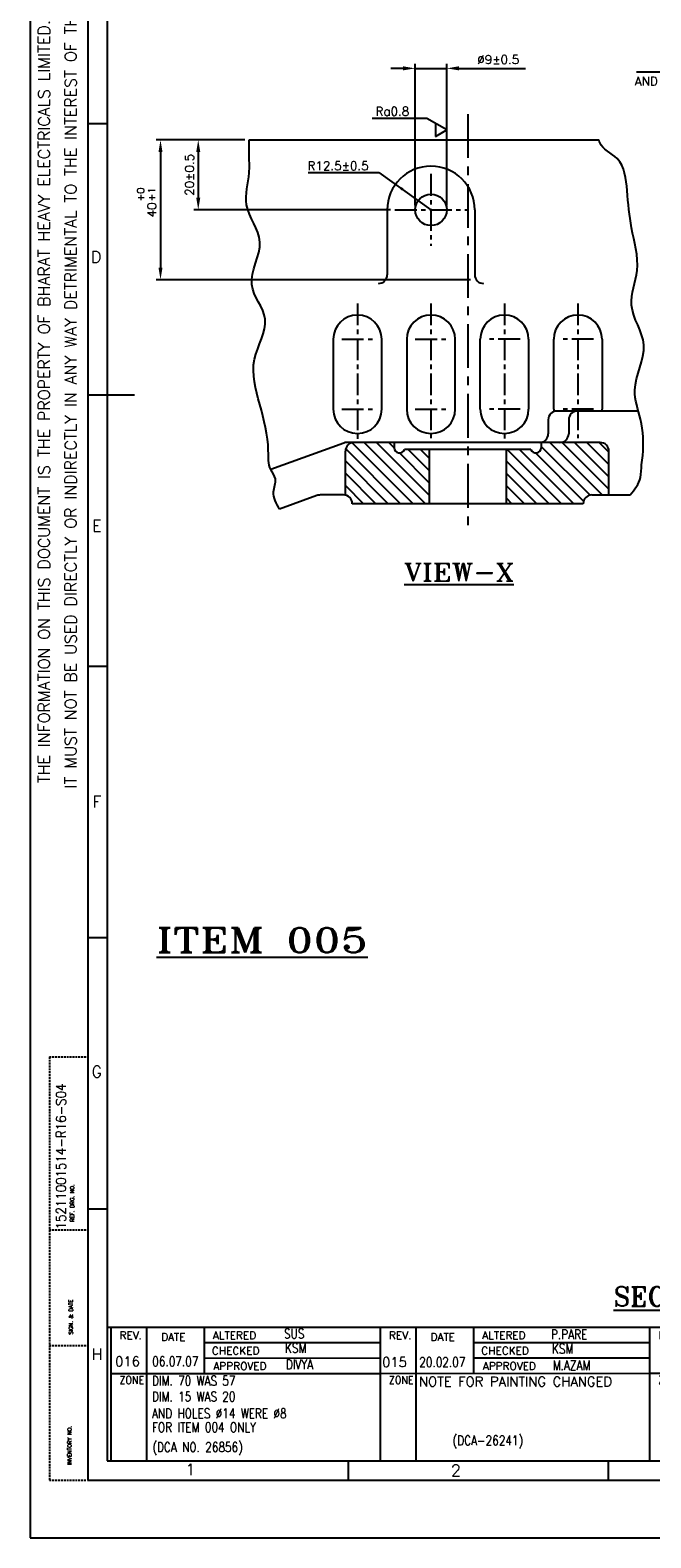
# Model space of a CAD drawing. Extents: x -78 to 847, y 1 to 655.
# Tile 1 of 12: x -78 to 99, y 1 to 432. Entities that reach past the tile are written whole.
import ezdxf
from ezdxf.enums import TextEntityAlignment as Align

# ---------------------------------------------------------------- set-up
doc = ezdxf.new("R2010")
doc.units = 0
doc.header["$MEASUREMENT"] = 0
doc.linetypes.add('CENTER', pattern=[2, 1.25, -0.25, 0.25, -0.25])
doc.linetypes.add('DASHED', pattern=[0.75, 0.5, -0.25])
doc.layers.get('0').update_dxf_attribs({"linetype": 'CONTINUOUS'})
doc.layers.get('DEFPOINTS').update_dxf_attribs({"linetype": 'CONTINUOUS'})
for name, color, linetype in [('CEN', 3, 'CENTER'), ('DIM', 1, 'CONTINUOUS'), ('FORMAT', 3, 'CONTINUOUS'), ('TAXT', 4, 'CONTINUOUS')]:
    doc.layers.add(name, color=color, linetype=linetype)
doc.styles.add('RAJESH', font='romans.shx')
doc.styles.add('ROMANS', font='romans', dxfattribs={"width": 1.5, "height": 1.5})
doc.styles.add('ROMANT', font='romant.shx')
doc.dimstyles.new('RAJESH', dxfattribs={"dimtxt": 2.5, "dimasz": 3.5, "dimexe": 1.25, "dimexo": 1.25, "dimgap": 1.25, "dimtad": 1, "dimzin": 9, "dimdsep": 46, "dimtxsty": 'RAJESH', "dimcen": 0, "dimclrd": 1, "dimclre": 1, "dimclrt": 4, "dimadec": 0, "dimazin": 0, "dimtp": 0.5, "dimtfac": 1, "dimtmove": 0, "dimatfit": 3, "dimfxl": 0, "dimtolj": 1, "dimtzin": 9, "dimarcsym": 0})

# ---------------------------------------------------------------- blocks, each defined once
blk = doc.blocks.new('A$C4DC44A80')
at = {"color": 71}
for p, q in [((0, 594), (0, 0)), ((15, 579), (15, 15)), ((20, 567), (20, 20)), ((15, 367.5), (20, 367.5)), ((15, 297), (27.14, 297)), ((15, 226.5), (20, 226.5)), ((15, 156), (20, 156)), ((15, 85.5), (20, 85.5)), ((20, 54.72), (821, 55)), ((20, 20), (821, 20)), ((82.58, 20), (82.58, 15)), ((150.17, 20), (150.17, 15)), ((14.92, 15), (826, 15)), ((0, 0), (841, 0))]:
    blk.add_line(p, q, dxfattribs=at)
at = {"color": 71, "linetype": 'DASHED'}
for p, q in [((5, 125), (5, 15)), ((5, 125), (15, 125)), ((5, 80), (15, 80)), ((5, 50), (15, 50)), ((5, 15), (14.55, 15))]:
    blk.add_line(p, q, dxfattribs=at)
at = {"color": 71, "style": 'ROMANS'}
for s, height, p in [('IT MUST NOT BE USED DIRECTLY OR INDIRECTLY IN ANY WAY DETRIMENTAL TO THE INTEREST OF THE COMPANY.', 3, (12.05, 194.74)), ('THE INFORMATION ON THIS DOCUMENT IS THE PROPERTY OF BHARAT HEAVY ELECTRICALS LIMITED.', 3, (5.11, 196.11)), ('REF. DRG. NO.', 1, (11.41, 82.12)), ('SIGN. & DATE', 1, (11.08, 52.84)), ('INVENTORY NO.', 1, (10.74, 18.97))]:
    blk.add_text(s, height=height, rotation=90, dxfattribs=at).set_placement(p)
for s, p in [('D', (15.8, 331.35)), ('E', (16.11, 261.53)), ('F', (16.16, 189.79)), ('G', (15.95, 119.61)), ('H', (15.95, 46.22)), ('1', (40.34, 16.26)), ('2', (109.33, 16.03))]:
    blk.add_text(s, height=3, dxfattribs=at).set_placement(p)
blk = doc.blocks.new('*D49')
at = {"layer": 'DEFPOINTS', "color": 0}
for p in [(40.67, 421.38), (31.67, 380.94), (40.67, 380.94)]:
    blk.add_point(p, dxfattribs=at)
at = {"layer": 'DIM', "color": 1, "lineweight": -2}
for p, q in [((31.67, 382.19), (31.67, 422.63)), ((40.67, 382.19), (40.67, 422.63)), ((28.17, 421.38), (24.67, 421.38)), ((31.67, 421.38), (40.67, 421.38)), ((44.17, 421.38), (63.14, 421.38))]:
    blk.add_line(p, q, dxfattribs=at)
at = {"layer": 'DIM', "color": 1}
for points in [[(28.17, 421.97), (28.17, 420.8), (31.67, 421.38)], [(44.17, 421.97), (44.17, 420.8), (40.67, 421.38)]]:
    blk.add_solid(points, dxfattribs=at)
at = {"layer": 'DIM', "color": 4, "insert": (55.4, 423.88), "char_height": 2.5, "attachment_point": 5, "style": 'RAJESH'}
blk.add_mtext('\\A1;%%C9±0.5', dxfattribs=at)
blk = doc.blocks.new('A$C6D14758C')
for p, q in [((5.63, 1.85), (0, 5.1)), ((2.43, 3.7), (2.43, 0)), ((2.43, 0), (5.63, 1.85))]:
    blk.add_line(p, q)
blk = doc.blocks.new('*D51')
at = {"layer": 'DEFPOINTS', "color": 0}
for p in [(-15.78, 400.94), (-30.34, 380.94), (25.87, 380.94)]:
    blk.add_point(p, dxfattribs=at)
at = {"layer": 'DIM', "color": 1, "lineweight": -2}
for p, q in [((-17.03, 400.94), (-31.59, 400.94)), ((-30.34, 397.44), (-30.34, 384.44)), ((24.62, 380.94), (-31.59, 380.94))]:
    blk.add_line(p, q, dxfattribs=at)
at = {"layer": 'DIM', "color": 1}
for points in [[(-30.93, 397.44), (-29.76, 397.44), (-30.34, 400.94)], [(-30.93, 384.44), (-29.76, 384.44), (-30.34, 380.94)]]:
    blk.add_solid(points, dxfattribs=at)
at = {"layer": 'DIM', "color": 4, "insert": (-32.84, 390.94), "char_height": 2.5, "attachment_point": 5, "rotation": 90, "style": 'RAJESH'}
blk.add_mtext('\\A1;20±0.5', dxfattribs=at)
blk = doc.blocks.new('*D52')
at = {"layer": 'DEFPOINTS', "color": 0}
for p in [(-15.78, 400.94), (-41.13, 360.94), (48.67, 360.94)]:
    blk.add_point(p, dxfattribs=at)
at = {"layer": 'DIM', "color": 1, "lineweight": -2}
for p, q in [((-17.03, 400.94), (-42.38, 400.94)), ((-41.13, 397.44), (-41.13, 364.44)), ((47.42, 360.94), (-42.38, 360.94))]:
    blk.add_line(p, q, dxfattribs=at)
at = {"layer": 'DIM', "color": 1}
for points in [[(-41.71, 397.44), (-40.55, 397.44), (-41.13, 400.94)], [(-41.71, 364.44), (-40.55, 364.44), (-41.13, 360.94)]]:
    blk.add_solid(points, dxfattribs=at)
at = {"layer": 'DIM', "color": 4, "insert": (-43.63, 380.94), "char_height": 2.5, "attachment_point": 5, "rotation": 90, "style": 'RAJESH'}
blk.add_mtext('\\A1;40', dxfattribs=at)
blk = doc.blocks.new('A$C6DB648A4')
at = {"color": 71}
for p, q in [((-77, -0.03), (0, 0)), ((-50.29, -13.11), (-50.29, 0.09)), ((-77, -38.33), (-77, -0.03)), ((-66.79, -38.33), (-66.79, -0.02)), ((-50.29, -4.42), (0, -4.4)), ((-50.29, -8.82), (0, -8.8)), ((-77, -13.23), (0, -13.2))]:
    blk.add_line(p, q, dxfattribs=at)
blk.add_line((0, -13.2), (0, 0))
at = {"color": 71, "style": 'ROMANS'}
for s, p in [('REV.', (-74.56, -3.45)), ('DATE', (-62.68, -3.9)), ('ALTERED', (-47.88, -3.45)), ('CHECKED', (-48.16, -7.85)), ('APPROVED', (-47.74, -12.24))]:
    blk.add_text(s, height=2.2, dxfattribs=at).set_placement(p)
at = {"color": 71, "style": 'ROMANS', "width": 0.828469}
blk.add_text('ZONE', height=2.2, dxfattribs=at).set_placement((-74.56, -16.21), (-67.53, -16.21), align=Align.FIT)
blk = doc.blocks.new('A$C428B26A6')
at = {"layer": 'TAXT', "color": 6, "style": 'ROMANS', "width": 0.8}
for s, p in [('P.PARE', (47.87, 31.24)), ('20.02.07', (10.21, 23.31)), ('KSM', (48.11, 27.15)), ('M.AZAM', (48.36, 22.43)), ('(DCA-26241)', (19.73, 0.92))]:
    blk.add_text(s, height=2.75, dxfattribs=at).set_placement(p)
at = {"layer": 'TAXT', "color": 6, "style": 'ROMANS'}
for s, p in [('015', (-0.39, 23.31)), ('NOTE FOR PAINTING CHANGED ', (10.14, 17.77))]:
    blk.add_text(s, height=2.75, dxfattribs=at).set_placement(p)

msp = doc.modelspace()

# ---------------------------------------------------------------- hatches: boundary and pattern name
h = msp.add_hatch()
h.set_pattern_fill('ANSI31', color=4, scale=20, style=0)
h.set_pattern_definition([(135, (1577.5152, 383.873), (1.767767, 1.767767), [])])
h.paths.add_polyline_path([(57.665, 312.44), (64.751, 312.44, 0.843039), (67.665, 312.94), (67.665, 314.44), (84.519, 314.44, -0.4142136), (87.019, 311.94), (87.019, 299.44), (82.165, 299.44, 0.4142136), (79.665, 296.94), (57.665, 296.94)])
h.paths.add_polyline_path([(11.705, 311.94, -0.4142136), (14.205, 314.44), (25.665, 314.44), (25.665, 312.94, 0.843039), (28.58, 312.44), (35.665, 312.44), (35.665, 296.94), (13.665, 296.94, 0.3518042), (11.705, 299.381)])

# ---------------------------------------------------------------- linework, layer by layer
for p, q in [((-15.784, 400.94), (84.147, 400.94)), ((23.665, 380.94), (23.665, 362.387)), ((48.665, 380.94), (48.665, 362.387)), ((8.245, 343.94), (8.245, 323.94)), ((22.085, 323.94), (22.085, 343.94)), ((29.245, 343.94), (29.245, 323.94)), ((43.085, 323.94), (43.085, 343.94)), ((50.245, 323.94), (50.245, 343.94)), ((64.085, 343.94), (64.085, 323.94)), ((71.245, 323.94), (71.245, 343.94)), ((85.085, 343.94), (85.085, 323.94)), ((95.437, 323.44), (72.188, 323.44)), ((69.688, 320.94), (69.688, 316.94)), ((75.521, 320.94), (75.521, 316.94)), ((11.251, 314.289), (-9.617, 306.693)), ((11.705, 299.44), (11.705, 311.94)), ((84.519, 314.44), (12.106, 314.44)), ((25.665, 314.44), (25.665, 312.94)), ((64.751, 312.44), (28.58, 312.44)), ((35.665, 312.44), (35.665, 296.94)), ((57.665, 312.44), (57.665, 296.94)), ((67.665, 314.44), (67.665, 312.94)), ((87.019, 299.44), (87.019, 311.94)), ((3.58, 299.259), (-7.094, 295.374)), ((11.165, 299.44), (4.606, 299.44)), ((82.165, 299.44), (93.078, 299.44)), ((79.665, 296.94), (13.665, 296.94))]:
    msp.add_line(p, q)
msp.add_circle((36.165, 380.94), 4.5)
for centre, radius, start, end in [((36.165, 380.94), 12.5, 0, 180), ((21.165, 362.387), 2.5, 270, 0), ((51.165, 362.387), 2.5, 180, 270), ((15.165, 343.94), 6.92, 0, 180), ((36.165, 343.94), 6.92, 0, 180), ((57.165, 343.94), 6.92, 0, 180), ((78.165, 343.94), 6.92, 0, 180), ((15.165, 323.94), 6.92, 180, 0), ((36.165, 323.94), 6.92, 180, 0), ((57.165, 323.94), 6.92, 180, 0), ((72.188, 320.94), 2.5, 90, 180), ((78.165, 323.94), 6.92, 180, 185.56861), ((78.021, 320.94), 2.5, 90, 180), ((78.165, 323.94), 6.92, 355.85652, 0), ((67.188, 316.94), 2.5, 270, 0), ((73.021, 316.94), 2.5, 270, 0), ((12.106, 311.94), 2.5, 90, 110), ((14.205, 311.94), 2.5, 90, 180), ((27.165, 312.94), 1.5, 180, 340.52878), ((66.165, 312.94), 1.5, 199.47122, 0), ((84.519, 311.94), 2.5, 0, 90), ((4.606, 296.44), 3, 90, 110), ((11.165, 296.94), 2.5, 0, 90), ((82.165, 296.94), 2.5, 90, 180)]:
    msp.add_arc(centre, radius, start, end)
for points in [[(-7.094, 295.374), (-8.83, 300.356), (-8.307, 304.015), (-9.617, 306.693), (-10.313, 312.032), (-12.736, 325.317), (-14.26, 338.257), (-11.212, 349.674), (-15.022, 359.57), (-12.736, 371.748), (-16.546, 382.405), (-15.784, 391.539), (-15.784, 396.106), (-15.784, 400.94)], [(93.078, 299.44), (96.038, 304.422), (96.357, 308.081), (96.676, 310.759), (96.038, 321.103), (94.445, 329.383), (96.995, 342.323), (93.488, 353.74), (95.082, 363.635), (93.488, 375.814), (92.213, 386.471), (89.344, 395.605), (84.387, 400.172), (84.147, 400.94)]]:
    msp.add_spline(points, degree=3)
at = {"layer": 'CEN', "ltscale": 10}
msp.add_line((46.665, 408.307), (46.665, 290.82), dxfattribs=at)
at = {"layer": 'CEN', "ltscale": 5}
for p, q in [((36.165, 391.238), (36.165, 370.641)), ((25.867, 380.94), (46.464, 380.94)), ((15.165, 354.193), (15.165, 315.362)), ((36.165, 354.193), (36.165, 315.683)), ((57.165, 354.193), (57.165, 315.576)), ((78.165, 354.193), (78.165, 315.683)), ((10.677, 343.94), (20.006, 343.94)), ((31.677, 343.94), (41.006, 343.94)), ((61.654, 343.94), (52.325, 343.94)), ((82.654, 343.94), (73.325, 343.94)), ((10.677, 323.94), (20.006, 323.94)), ((31.677, 323.94), (41.006, 323.94)), ((61.654, 323.94), (52.325, 323.94)), ((82.654, 323.94), (73.325, 323.94))]:
    msp.add_line(p, q, dxfattribs=at)
at = {"layer": 'DIM', "color": 1}
for p, q in [((163.765, 420.255), (94.908, 420.255)), ((21.277, 391.631), (36.165, 380.94))]:
    msp.add_line(p, q, dxfattribs=at)
at = {"layer": 'DIM'}
for p, q in [((35.031, 407.053), (19.322, 407.053)), ((1.056, 391.631), (21.277, 391.631))]:
    msp.add_line(p, q, dxfattribs=at)
at = {"layer": 'DIM', "color": 1}
msp.add_solid([(27.8, 386.434), (28.286, 387.111), (26.012, 388.231)], dxfattribs=at)

# ---------------------------------------------------------------- block references
for name, p in [('A$C6DB648A4', (21.723, 61.568)), ('A$C6DB648A4', (98.722, 61.595)), ('A$C428B26A6', (22.608, 26.887)), ('A$C6DB648A4', (175.72, 61.622))]:
    msp.add_blockref(name, p)
at = {"layer": 'DIM'}
msp.add_blockref('A$C6D14758C', (35.031, 401.949), dxfattribs=at)
at = {"layer": 'FORMAT', "xscale": 1.1, "yscale": 1.1, "zscale": 1.1}
msp.add_blockref('A$C4DC44A80', (-78.382, 1.35), dxfattribs=at)

# ---------------------------------------------------------------- texts
at = {"layer": 'DIM', "color": 4, "style": 'RAJESH'}
msp.add_text('AND CASTING LOT NO. HERE', height=2.5, dxfattribs=at).set_placement((94.432, 416.439))
at = {"layer": 'DIM', "color": 6, "style": 'ROMANS'}
for s, p in [('Ra0.8', (20.328, 407.852)), ('R12.5%%P0.5', (0.887, 392.303))]:
    msp.add_text(s, height=2.5, dxfattribs=at).set_placement(p)
for s, p in [('+0', (-45.762, 383.362)), ('+1', (-42.61, 383.362))]:
    msp.add_text(s, height=2, rotation=90, dxfattribs=at).set_placement(p)
at = {"layer": 'TAXT', "color": 6}
for s, height, style, width, p in [('%%UVIEW-X', 5, 'ROMANT', 1.2, (28.47, 274.848)), ('%%UITEM 005', 7, 'ROMANT', 1.3, (-42.313, 168.682)), ('SUS', 2.75, 'ROMANS', 0.8, (-5.828, 58.347)), ('KSM', 2.75, 'ROMANS', 0.8, (-5.579, 54.253)), ('06.07.07', 2.75, 'ROMANS', 0.8, (-43.489, 50.412)), ('DIVYA', 2.75, 'ROMANS', 0.8, (-5.331, 49.538)), ('DIM. 70 WAS 57 ', 2.75, 'ROMANS', 0.8, (-43.553, 44.873)), ('DIM. 15 WAS 20 ', 2.75, 'ROMANS', 0.8, (-43.553, 40.354)), ('AND HOLES %%c14 WERE %%c8', 2.75, 'ROMANS', 0.8, (-43.553, 35.552)), ('FOR ITEM 004 ONLY', 2.75, 'ROMANS', 0.8, (-43.553, 31.591)), ('(DCA NO. 26856)', 2.75, 'ROMANS', 0.8, (-43.439, 25.902))]:
    msp.add_text(s, height=height, dxfattribs=dict(at, style=style, width=width)).set_placement(p)
at = {"layer": 'TAXT', "style": 'ROMANS', "width": 0.9}
msp.add_text('15211001514-R16-S04', height=2.75, rotation=90, dxfattribs=at).set_placement((-68.193, 89.528))
at = {"layer": 'TAXT', "color": 6}
for s, height, style, p in [("%%USECTION 'J-K'", 5.5, 'ROMANT', (88.366, 67.568)), ('016', 2.75, 'ROMANS', (-54.087, 50.412))]:
    msp.add_text(s, height=height, dxfattribs=dict(at, style=style)).set_placement(p)

# ---------------------------------------------------------------- dimensions: what is measured, and where the dimension line sits
at = {"layer": 'DIM'}
dim = msp.add_linear_dim(base=(40.665, 421.385), p1=(31.665, 380.94), p2=(40.665, 380.94), text='%%C<>±0.5', dimstyle='RAJESH', dxfattribs=at)
dim.commit()
dim.dimension.update_dxf_attribs({"geometry": '*D49', "text_midpoint": (55.403, 423.885)})
dim = msp.add_linear_dim(base=(-41.129, 360.937), p1=(-15.784, 400.94), p2=(48.665, 360.937), angle=90, dimstyle='RAJESH', dxfattribs=at)
dim.commit()
dim.dimension.update_dxf_attribs({"geometry": '*D52', "text_midpoint": (-43.629, 380.939)})
dim = msp.add_linear_dim(base=(-30.344, 380.94), p1=(-15.784, 400.94), p2=(25.867, 380.94), angle=90, text='<>±0.5', dimstyle='RAJESH', dxfattribs=at)
dim.commit()
dim.dimension.update_dxf_attribs({"geometry": '*D51', "text_midpoint": (-32.844, 390.94)})

doc.saveas('drawing.dxf')
